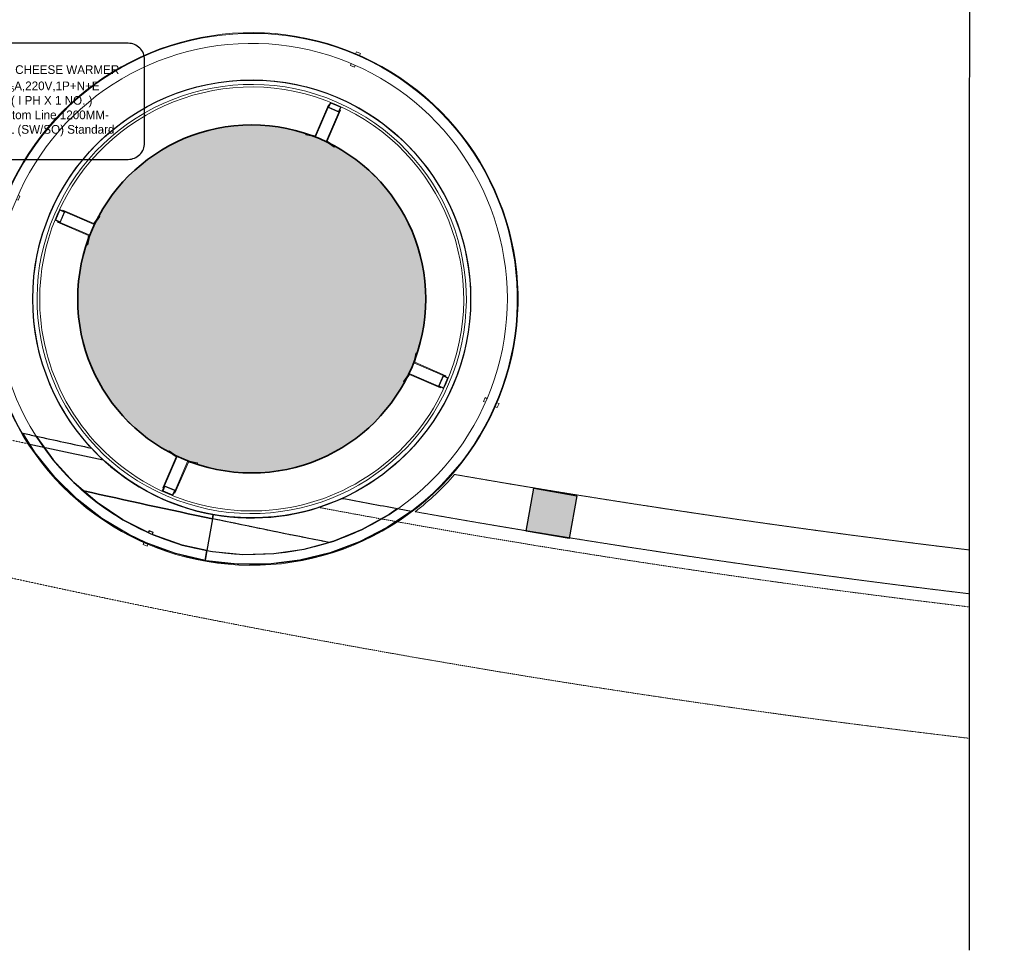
# Model space of a CAD drawing. Header units: inches. Extents: x 1703 to 137267, y -37098 to 14102.
# Tile 72 of 142: x 71060 to 74455, y 0 to 3209. Entities that reach past the tile are written whole.
import ezdxf

# ---------------------------------------------------------------- set-up
doc = ezdxf.new("R2010")
doc.units = ezdxf.units.IN
doc.header["$MEASUREMENT"] = 0
for name, pattern in [('LEVEL-F-OVERALL LAYOUT$0$Dash Dot 6mm', [14, 6, -4, 0, -4]), ('LEVEL-F-OVERALL LAYOUT$0$HIDDEN', [0.375, 0.25, -0.125]), ('LEVEL-F-OVERALL LAYOUT$0$Hidden 2mm', [3, 2, -1])]:
    doc.linetypes.add(name, pattern=pattern)
for name, color, linetype, lineweight in [('CKD-Electrical Text', 7, 'Continuous', 25), ('LEVEL-F-OVERALL LAYOUT$0$A-DETL', 251, 'Continuous', 15), ('LEVEL-F-OVERALL LAYOUT$0$A-EQPM', 251, 'Continuous', 5), ('LEVEL-F-OVERALL LAYOUT$0$C-COLS', 251, 'Continuous', 13), ('LEVEL-F-OVERALL LAYOUT$0$I-FLOR-OVHD', 251, 'LEVEL-F-OVERALL LAYOUT$0$HIDDEN', 18)]:
    doc.layers.add(name, color=color, linetype=linetype, lineweight=lineweight)
for name, color, linetype in [('elevation line', 1, 'Continuous'), ('LEVEL-F-OVERALL LAYOUT$0$NEW PILASTERS', 251, 'Continuous'), ('LEVEL-F-OVERALL LAYOUT$0$S-Section-Steel', 251, 'Continuous')]:
    doc.layers.add(name, color=color, linetype=linetype)
doc.styles.add('CKD_Dimension Text', font='GOTHIC.TTF')

# ---------------------------------------------------------------- blocks, each defined once
blk = doc.blocks.new('LEVEL-F-OVERALL LAYOUT$0$Column Cladding - Column Cladding- 1200mm-V77-LEVEL F -PART PLAN-20')
at = {"layer": 'LEVEL-F-OVERALL LAYOUT$0$A-EQPM', "color": 253, "lineweight": 5}
for p, q in [((-7.5, 918.2), (-7.5, 926)), ((7.5, 926), (-7.5, 926)), ((7.5, 926), (7.5, 918.2)), ((-7.5, 874), (-7.5, 881.1)), ((-7.5, 874), (7.5, 874)), ((7.5, 881.2), (7.5, 874)), ((-926, 7.5), (-917.8, 7.5)), ((-926, 7.5), (-926, -7.5)), ((-880, 7.5), (-874, 7.5)), ((-874, -7.5), (-874, 7.5)), ((874, 7.5), (880, 7.5)), ((874, 7.5), (874, -7.5)), ((917.8, 7.5), (926, 7.5)), ((926, -7.5), (926, 7.5)), ((-917.8, -7.5), (-926, -7.5)), ((-874, -7.5), (-880, -7.5)), ((880, -7.5), (874, -7.5)), ((926, -7.5), (917.8, -7.5)), ((-7.5, -881.2), (-7.5, -874)), ((7.5, -874), (-7.5, -874)), ((7.5, -874), (7.5, -881.1)), ((-7.5, -926), (-7.5, -918.2)), ((-7.5, -926), (7.5, -926)), ((7.5, -918.2), (7.5, -926))]:
    blk.add_line(p, q, dxfattribs=at)
at = {"layer": 'LEVEL-F-OVERALL LAYOUT$0$A-EQPM', "color": 9}
for p, q in [((-23, 719.2), (-23, 603)), ((-20, 719.2), (-23, 719.2)), ((-20, 730.4), (-20, 710.4)), ((-20, 600), (-20, 719.2)), ((-18, 712.4), (-18, 728.4)), ((-18, 728.4), (18, 728.4)), ((9.4, 730.4), (-9.4, 730.4)), ((-6.5, 730.4), (9.4, 730.4)), ((18, 728.4), (18, 712.4)), ((20, 710.4), (20, 730.4)), ((23, 719.2), (20, 719.2)), ((20, 719.2), (20, 600)), ((23, 603), (23, 719.2)), ((-20, 710.4), (20, 710.4)), ((18, 712.4), (-18, 712.4)), ((-23, 603), (-54.1, 596.6)), ((-54.1, 596.6), (-53.3, 593.1)), ((-53.3, 593.1), (-20, 600)), ((20, 600), (53.3, 593.1)), ((54.1, 596.6), (23, 603)), ((53.3, 593.1), (54.1, 596.6)), ((-603, 23), (-596.6, 54.1)), ((-593.1, 53.3), (-600, 20)), ((-596.6, 54.1), (-593.1, 53.3)), ((596.6, 54.1), (593.1, 53.3)), ((593.1, 53.3), (600, 20)), ((603, 23), (596.6, 54.1)), ((-730.4, -9.4), (-730.4, 9.4)), ((-730.4, 6.5), (-730.4, -9.4)), ((-729.7, 20), (-710.4, 20)), ((-728.4, 18), (-728.4, -18)), ((-712.4, 18), (-728.4, 18)), ((-719.2, 20), (-719.2, 23)), ((-719.2, 23), (-603, 23)), ((-600, 20), (-719.2, 20)), ((-712.4, -18), (-712.4, 18)), ((-710.4, 20), (-710.4, -20)), ((600, 20), (719.2, 20)), ((719.2, 23), (603, 23)), ((729.7, 20), (710.4, 20)), ((710.4, 20), (710.4, -20)), ((712.4, -18), (712.4, 18)), ((712.4, 18), (728.4, 18)), ((719.2, 20), (719.2, 23)), ((728.4, 18), (728.4, -18)), ((730.4, -9.4), (730.4, 9.4)), ((730.4, 6.5), (730.4, -9.4)), ((-710.4, -20), (-729.7, -20)), ((-728.4, -18), (-712.4, -18)), ((-719.2, -20), (-600, -20)), ((-719.2, -23), (-719.2, -20)), ((-603, -23), (-719.2, -23)), ((-596.6, -54.1), (-603, -23)), ((-600, -20), (-593.1, -53.3)), ((600, -20), (593.1, -53.3)), ((596.6, -54.1), (603, -23)), ((719.2, -20), (600, -20)), ((603, -23), (719.2, -23)), ((710.4, -20), (729.7, -20)), ((728.4, -18), (712.4, -18)), ((719.2, -23), (719.2, -20)), ((-593.1, -53.3), (-596.6, -54.1)), ((593.1, -53.3), (596.6, -54.1)), ((-54.1, -596.5), (-53.3, -593)), ((-23, -602.9), (-54.1, -596.5)), ((-53.3, -593), (-20, -599.9)), ((-23, -719.1), (-23, -602.9)), ((-20, -599.9), (-20, -719.1)), ((20, -599.9), (53.3, -593)), ((20, -719.1), (20, -599.9)), ((54.1, -596.5), (23, -602.9)), ((23, -602.9), (23, -719.1)), ((53.3, -593), (54.1, -596.5)), ((-20, -710.3), (20, -710.3)), ((-20, -729.7), (-20, -710.3)), ((-18, -712.3), (-18, -728.3)), ((18, -712.3), (-18, -712.3)), ((18, -728.3), (18, -712.3)), ((20, -710.3), (20, -729.7)), ((-20, -719.1), (-23, -719.1)), ((-18, -728.3), (18, -728.3)), ((11.4, -730.3), (-11.4, -730.3)), ((-6.5, -730.3), (11.4, -730.3)), ((23, -719.1), (20, -719.1))]:
    blk.add_line(p, q, dxfattribs=at)
at = {"layer": 'LEVEL-F-OVERALL LAYOUT$0$A-EQPM', "color": 253, "lineweight": 5, "flags": 128}
for points in [[(0, 918.5), (-36.7, 917.8), (-73.4, 915.6), (-110, 911.9), (-146.3, 906.8), (-182.5, 900.2), (-218.3, 892.2), (-253.8, 882.7), (-288.9, 871.9), (-323.6, 859.6), (-357.7, 846), (-391.2, 831), (-424.1, 814.7), (-456.4, 797.1), (-487.9, 778.2), (-518.6, 758.1), (-548.5, 736.7), (-577.5, 714.2), (-605.6, 690.5), (-632.8, 665.8), (-658.9, 639.9), (-684, 613.1), (-707.9, 585.2), (-730.8, 556.4), (-752.4, 526.8), (-772.9, 496.3), (-792.1, 465), (-810.1, 432.9), (-826.7, 400.2), (-842.1, 366.8), (-856.1, 332.8), (-868.7, 298.3), (-879.9, 263.3), (-889.8, 227.9), (-898.2, 192.2), (-905.1, 156.1), (-910.7, 119.8), (-914.7, 83.3), (-917.3, 46.6), (-918.4, 9.9), (-918.1, -26.8), (-916.3, -63.5), (-913, -100.1), (-908.3, -136.5), (-902.1, -172.7), (-894.5, -208.7), (-885.4, -244.3), (-874.9, -279.5), (-863.1, -314.3), (-849.8, -348.5), (-835.2, -382.2), (-819.2, -415.3), (-802, -447.8), (-783.4, -479.5), (-763.6, -510.4), (-742.6, -540.5), (-720.4, -569.8), (-697, -598.2), (-672.6, -625.5), (-647, -651.9), (-620.4, -677.3), (-592.8, -701.6), (-564.3, -724.7), (-534.9, -746.7), (-504.6, -767.5), (-473.5, -787.1), (-441.6, -805.4), (-409.1, -822.4), (-375.9, -838.1), (-342, -852.4), (-307.7, -865.4), (-272.8, -877), (-237.5, -887.3), (-201.9, -896), (-165.9, -903.4), (-129.6, -909.3), (-93.2, -913.8), (-56.5, -916.8), (-19.8, -918.3), (0, -918.5)], [(0, -918.5), (36.7, -917.8), (73.4, -915.6), (110, -911.9), (146.3, -906.8), (182.5, -900.2), (218.3, -892.2), (253.8, -882.7), (288.9, -871.9), (323.6, -859.6), (357.7, -846), (391.2, -831), (424.1, -814.7), (456.4, -797.1), (487.9, -778.2), (518.6, -758.1), (548.5, -736.7), (577.5, -714.2), (605.6, -690.5), (632.8, -665.8), (658.9, -639.9), (684, -613.1), (707.9, -585.2), (730.8, -556.4), (752.4, -526.8), (772.9, -496.3), (792.1, -465), (810.1, -432.9), (826.7, -400.2), (842.1, -366.8), (856.1, -332.8), (868.7, -298.3), (879.9, -263.3), (889.8, -227.9), (898.2, -192.2), (905.1, -156.1), (910.7, -119.8), (914.7, -83.3), (917.3, -46.6), (918.4, -9.9), (918.1, 26.8), (916.3, 63.5), (913, 100.1), (908.3, 136.5), (902.1, 172.7), (894.5, 208.7), (885.4, 244.3), (874.9, 279.5), (863.1, 314.3), (849.8, 348.5), (835.2, 382.2), (819.2, 415.3), (802, 447.8), (783.4, 479.5), (763.6, 510.4), (742.6, 540.5), (720.4, 569.8), (697, 598.2), (672.6, 625.5), (647, 651.9), (620.4, 677.3), (592.8, 701.6), (564.3, 724.7), (534.9, 746.7), (504.6, 767.5), (473.5, 787.1), (441.6, 805.4), (409.1, 822.4), (375.9, 838.1), (342, 852.4), (307.7, 865.4), (272.8, 877), (237.5, 887.3), (201.9, 896), (165.9, 903.4), (129.6, 909.3), (93.2, 913.8), (56.5, 916.8), (19.8, 918.3), (0, 918.5)], [(0, 916), (-36.6, 915.3), (-73.2, 913.1), (-109.7, 909.4), (-145.9, 904.3), (-182, 897.7), (-217.7, 889.7), (-253.1, 880.3), (-288.1, 869.5), (-322.7, 857.3), (-356.7, 843.7), (-390.2, 828.8), (-423, 812.5), (-455.1, 794.9), (-486.6, 776.1), (-517.2, 756), (-547, 734.7), (-576, 712.3), (-604, 688.7), (-631.1, 663.9), (-657.1, 638.2), (-682.1, 611.4), (-706, 583.6), (-728.8, 554.9), (-750.4, 525.3), (-770.8, 494.9), (-790, 463.7), (-807.9, 431.7), (-824.5, 399.1), (-839.8, 365.8), (-853.7, 331.9), (-866.3, 297.5), (-877.5, 262.6), (-887.3, 227.3), (-895.7, 191.7), (-902.7, 155.7), (-908.2, 119.5), (-912.2, 83.1), (-914.8, 46.5), (-915.9, 9.9), (-915.6, -26.7), (-913.8, -63.3), (-910.5, -99.8), (-905.8, -136.2), (-899.7, -172.3), (-892, -208.1), (-883, -243.6), (-872.6, -278.7), (-860.7, -313.4), (-847.5, -347.6), (-832.9, -381.2), (-817, -414.2), (-799.8, -446.5), (-781.3, -478.2), (-761.5, -509), (-740.6, -539.1), (-718.4, -568.3), (-695.1, -596.5), (-670.7, -623.8), (-645.2, -650.2), (-618.7, -675.5), (-591.2, -699.7), (-562.8, -722.7), (-533.4, -744.7), (-503.2, -765.4), (-472.2, -784.9), (-440.4, -803.2), (-408, -820.1), (-374.8, -835.8), (-341.1, -850.1), (-306.8, -863.1), (-272.1, -874.7), (-236.9, -884.8), (-201.3, -893.6), (-165.4, -900.9), (-129.3, -906.8), (-92.9, -911.3), (-56.4, -914.3), (-19.8, -915.8), (0, -916)], [(0, -916), (36.6, -915.3), (73.2, -913.1), (109.7, -909.4), (145.9, -904.3), (182, -897.7), (217.7, -889.7), (253.1, -880.3), (288.1, -869.5), (322.7, -857.3), (356.7, -843.7), (390.2, -828.8), (423, -812.5), (455.1, -794.9), (486.6, -776.1), (517.2, -756), (547, -734.7), (576, -712.3), (604, -688.7), (631.1, -663.9), (657.1, -638.2), (682.1, -611.4), (706, -583.6), (728.8, -554.9), (750.4, -525.3), (770.8, -494.9), (790, -463.7), (807.9, -431.7), (824.5, -399.1), (839.8, -365.8), (853.7, -331.9), (866.3, -297.5), (877.5, -262.6), (887.3, -227.3), (895.7, -191.7), (902.7, -155.7), (908.2, -119.5), (912.2, -83.1), (914.8, -46.5), (915.9, -9.9), (915.6, 26.7), (913.8, 63.3), (910.5, 99.8), (905.8, 136.2), (899.7, 172.3), (892, 208.1), (883, 243.6), (872.6, 278.7), (860.7, 313.4), (847.5, 347.6), (832.9, 381.2), (817, 414.2), (799.8, 446.5), (781.3, 478.2), (761.5, 509), (740.6, 539.1), (718.4, 568.3), (695.1, 596.5), (670.7, 623.8), (645.2, 650.2), (618.7, 675.5), (591.2, 699.7), (562.8, 722.7), (533.4, 744.7), (503.2, 765.4), (472.2, 784.9), (440.4, 803.2), (408, 820.1), (374.8, 835.8), (341.1, 850.1), (306.8, 863.1), (272.1, 874.7), (236.9, 884.8), (201.3, 893.6), (165.4, 900.9), (129.3, 906.8), (92.9, 911.3), (56.4, 914.3), (19.8, 915.8), (0, 916)], [(0, -881.5), (-35.3, -880.8), (-70.4, -878.7), (-105.5, -875.2), (-140.4, -870.2), (-175.1, -863.9), (-209.5, -856.2), (-243.6, -847.2), (-277.3, -836.8), (-310.5, -825), (-343.3, -811.9), (-375.5, -797.5), (-407.1, -781.9), (-438, -765), (-468.2, -746.9), (-497.7, -727.5), (-526.4, -707), (-554.3, -685.4), (-581.2, -662.7), (-607.3, -638.9), (-632.3, -614.1), (-656.4, -588.4), (-679.4, -561.6), (-701.3, -534), (-722.1, -505.6), (-741.8, -476.3), (-760.2, -446.2), (-777.4, -415.5), (-793.4, -384.1), (-808.2, -352), (-821.6, -319.4), (-833.7, -286.3), (-844.5, -252.7), (-853.9, -218.8), (-862, -184.4), (-868.7, -149.8), (-874, -115), (-877.9, -79.9), (-880.4, -44.8), (-881.4, -9.5), (-881.1, 25.7), (-879.4, 61), (-876.2, 96.1), (-871.7, 131), (-865.8, 165.8), (-858.4, 200.3), (-849.8, 234.4), (-839.7, 268.2), (-828.3, 301.6), (-815.6, 334.5), (-801.5, 366.8), (-786.2, 398.6), (-769.7, 429.7), (-751.9, 460.2), (-732.9, 489.8), (-712.7, 518.8), (-691.4, 546.8), (-669, 574.1), (-645.5, 600.4), (-620.9, 625.7), (-595.4, 650), (-569, 673.3), (-541.6, 695.5), (-513.3, 716.6), (-484.3, 736.6), (-454.4, 755.3), (-423.8, 772.9), (-392.6, 789.2), (-360.7, 804.3), (-328.3, 818.1), (-295.3, 830.6), (-261.8, 841.7), (-228, 851.5), (-193.7, 859.9), (-159.2, 867), (-124.4, 872.7), (-89.4, 877), (-54.3, 879.8), (-19, 881.3), (0, 881.5)], [(0, 881.5), (35.3, 880.8), (70.4, 878.7), (105.5, 875.2), (140.4, 870.2), (175.1, 863.9), (209.5, 856.2), (243.6, 847.2), (277.3, 836.8), (310.5, 825), (343.3, 811.9), (375.5, 797.5), (407.1, 781.9), (438, 765), (468.2, 746.9), (497.7, 727.5), (526.4, 707), (554.3, 685.4), (581.2, 662.7), (607.3, 638.9), (632.3, 614.1), (656.4, 588.4), (679.4, 561.6), (701.3, 534), (722.1, 505.6), (741.8, 476.3), (760.2, 446.2), (777.4, 415.5), (793.4, 384.1), (808.2, 352), (821.6, 319.4), (833.7, 286.3), (844.5, 252.7), (853.9, 218.8), (862, 184.4), (868.7, 149.8), (874, 115), (877.9, 79.9), (880.4, 44.8), (881.4, 9.5), (881.1, -25.7), (879.4, -61), (876.2, -96.1), (871.7, -131), (865.8, -165.8), (858.4, -200.3), (849.8, -234.4), (839.7, -268.2), (828.3, -301.6), (815.6, -334.5), (801.5, -366.8), (786.2, -398.6), (769.7, -429.7), (751.9, -460.2), (732.9, -489.8), (712.7, -518.8), (691.4, -546.8), (669, -574.1), (645.5, -600.4), (620.9, -625.7), (595.4, -650), (569, -673.3), (541.6, -695.5), (513.3, -716.6), (484.3, -736.6), (454.4, -755.3), (423.8, -772.9), (392.6, -789.2), (360.7, -804.3), (328.3, -818.1), (295.3, -830.6), (261.8, -841.7), (228, -851.5), (193.7, -859.9), (159.2, -867), (124.4, -872.7), (89.4, -877), (54.3, -879.8), (19, -881.3), (0, -881.5)]]:
    blk.add_lwpolyline(points, dxfattribs=at)
at = {"layer": 'LEVEL-F-OVERALL LAYOUT$0$A-EQPM', "color": 253, "lineweight": 5}
for radius, start, end in [(755, 90, 270), (755, 270, 90), (740, 90, 270), (731, 0, 180), (740, 270, 90), (600, 96.2975, 98.1655), (600, 81.8266, 84.2501), (600, 110.0092, 111.033), (600, 68.1243, 69.7118), (600, 123.2919, 125.6505), (600, 54.9667, 56.41), (600, 40.403, 42.8154), (600, 137.6445, 139.7937), (600, 26.4122, 28.3765), (600, 164.8131, 167.0241), (600, 13.8462, 14.4282), (731, 180, 0), (600, 179.0113, 181.3353), (600, 360, 1.3353), (600, 359.0113, 360), (600, 344.8131, 347.0241), (600, 193.8462, 194.4559), (600, 206.4122, 208.3765), (600, 220.403, 222.8154), (600, 317.6445, 319.7937), (600, 234.9667, 236.41), (600, 303.2919, 305.6505), (600, 248.1243, 249.7118), (600, 290.0092, 291.033), (600, 261.8266, 264.2501), (600, 276.2975, 278.1655)]:
    blk.add_arc((0, 0), radius, start, end, dxfattribs=at)
blk = doc.blocks.new('LEVEL-F-OVERALL LAYOUT$0$SHS150x5')
at = {"layer": 'LEVEL-F-OVERALL LAYOUT$0$S-Section-Steel'}
h = blk.add_hatch(color=256, dxfattribs=at)
h.dxf.hatch_style = 1
h.paths.add_polyline_path([(322740.3, -171646.3), (322890.3, -171646.3), (322890.3, -171796.3), (322740.3, -171796.3)])
blk.add_lwpolyline([(322740.3, -171646.3), (322890.3, -171646.3), (322890.3, -171796.3), (322740.3, -171796.3)], close=True, dxfattribs=at)
blk = doc.blocks.new('LEVEL-F-OVERALL LAYOUT$0$150x150')
blk.add_blockref('LEVEL-F-OVERALL LAYOUT$0$SHS150x5', (-322815.3, 171721.3))

msp = doc.modelspace()

# ---------------------------------------------------------------- hatches: boundary and pattern name
at = {"layer": 'LEVEL-F-OVERALL LAYOUT$0$C-COLS', "lineweight": 5}
msp.add_hatch(color=251, dxfattribs=at).paths.add_polyline_path([(71592.4, 1708.9), (71671.5, 1676.3), (71754.5, 1655.3), (71839.7, 1646.4), (71925.2, 1649.6), (72009.4, 1665), (72090.6, 1692.3), (72167, 1730.8), (72237.2, 1779.8), (72299.8, 1838.2), (72353.3, 1905), (72396.8, 1978.8), (72429.4, 2057.9), (72451.6, 2152.5), (72459.3, 2226.1), (72456, 2311.6), (72440.6, 2395.8), (72413.4, 2477), (72374.9, 2553.4), (72319.9, 2630.1), (72267.4, 2686.2), (72200.6, 2739.7), (72126.9, 2783.2), (72047.8, 2815.8), (71964.8, 2836.8), (71879.6, 2845.7), (71794.1, 2842.4), (71709.9, 2827), (71628.7, 2799.8), (71552.2, 2761.3), (71482, 2712.3), (71419.5, 2653.8), (71366, 2587), (71322.5, 2513.3), (71289.9, 2434.2), (71268.9, 2351.2), (71260, 2266), (71263.2, 2180.5), (71278.6, 2096.3), (71305.9, 2015.1), (71344.4, 1938.6), (71393.4, 1868.4), (71451.8, 1805.9), (71518.6, 1752.4), (71554.7, 1731.1)], flags=0)

# ---------------------------------------------------------------- linework, layer by layer
at = {"color": 6, "linetype": 'Continuous', "ltscale": 0.25}
msp.add_lwpolyline([(74333.5, 12191.3), (74333, 6152.5), (74206.6, 6129.3), (74454.8, 6032.2), (74334.5, 6020.2), (74333.5, 0)], dxfattribs=at)
at = {"color": 6}
for points in [[(71070.6, 1783.2, 0.000337), (71116.1, 1773.1), (71174.8, 1691), (71246.4, 1612.8), (71326.8, 1543.8), (71415, 1484.9), (71509.5, 1437), (71520.2, 1432.5), (71620.3, 1397.6), (71705.3, 1379.1), (71699.1, 1344.4), (71597.4, 1368.4), (71495.8, 1405.4), (71435.8, 1434), (71343.1, 1489.6), (71257.6, 1555.7), (71180.5, 1631.4), (71112.8, 1715.6)], [(71116.1, 1773.1, 0.001413), (71306.8, 1731.8, 0.162755), (71727.3, 1502.7), (71724.7, 1488.1, -0.003339), (71279.5, 1584.4), (71246.4, 1612.8), (71174.8, 1691)], [(71724.7, 1488.1), (71705.3, 1379.1), (71620.3, 1397.6), (71520.2, 1432.5), (71516.5, 1434.1), (71519.4, 1440.9), (71505.6, 1446.9), (71502.8, 1440.4), (71415, 1484.9), (71326.8, 1543.8), (71279.5, 1584.4, 0.003339)], [(71724.7, 1488.1), (71727.3, 1502.7, 0.151712), (72171.7, 1558.5, 0.001402), (72362.1, 1523.5), (72333.4, 1502.6), (72240.7, 1451.2), (72142.5, 1411.2), (72125.8, 1406.6, -0.003001)], [(71699.1, 1344.4), (71705.3, 1379.1), (71723.9, 1375), (71829.4, 1365.1), (71935.4, 1367.8), (72040.3, 1383.2), (72142.5, 1411.2), (72240.7, 1451.2), (72333.4, 1502.6), (72362.1, 1523.5, 0.000356), (72410.5, 1514.7), (72327.3, 1458.4), (72231.3, 1408.8), (72130.2, 1370.9), (72025.2, 1345.1), (71918, 1331.9), (71809.9, 1331.4), (71702.6, 1343.6)], [(71705.3, 1379.1), (71723.9, 1375), (71829.4, 1365.1), (71935.4, 1367.8), (72040.3, 1383.2), (72125.8, 1406.6, -0.003001), (71724.7, 1488.1)]]:
    msp.add_lwpolyline(points, format="xyb", close=True, dxfattribs=at)
msp.add_circle((71859.6, 2246), 755)
at = {"layer": 'CKD-Electrical Text', "color": 7, "linetype": 'Continuous', "elevation": -14244.8}
msp.add_lwpolyline([(70858.8, 3071), (70858.8, 2784.2, 0.414214), (70915.5, 2727.5), (71433.7, 2727.5, 0.414214), (71490.5, 2784.2), (71490.5, 3071, 0.414214), (71433.7, 3127.8), (70915.5, 3127.8, 0.414214)], format="xyb", close=True, dxfattribs=at)
at = {"layer": 'elevation line', "ltscale": 0.25}
msp.add_arc((78298.3, 35041.7), 34066.8, 257.78266, 258.22643, dxfattribs=at)
at = {"layer": 'LEVEL-F-OVERALL LAYOUT$0$A-DETL'}
msp.add_arc((71859.6, 2246), 925, 307.5272, 319.1377, dxfattribs=at)
at = {"layer": 'LEVEL-F-OVERALL LAYOUT$0$A-DETL', "linetype": 'LEVEL-F-OVERALL LAYOUT$0$Hidden 2mm', "lineweight": 15}
for radius, start, end in [(33950, 260.14257, 263.16936), (34100, 259.95419, 263.19955)]:
    msp.add_arc((78371.3, 35089.7), radius, start, end, dxfattribs=at)
at = {"layer": 'LEVEL-F-OVERALL LAYOUT$0$A-DETL', "color": 135, "linetype": 'LEVEL-F-OVERALL LAYOUT$0$Dash Dot 6mm', "lineweight": 20}
msp.add_arc((78713.2, 34864.3), 34100, 257.39833, 258.86216, dxfattribs=at)
at = {"layer": 'LEVEL-F-OVERALL LAYOUT$0$C-COLS', "color": 3, "lineweight": 35}
msp.add_circle((71859.6, 2246), 600, dxfattribs=at)
at = {"layer": 'LEVEL-F-OVERALL LAYOUT$0$I-FLOR-OVHD', "ltscale": 0.25}
for points in [[(74333.5, 731.1, -0.019531), (71664.7, 1151, -0.089507), (60087, 5720)], [(72090.7, 1527.3, 0.016617), (74333.5, 1184.2, 0.016617)]]:
    msp.add_lwpolyline(points, format="xyb", dxfattribs=at)
msp.add_arc((78298.3, 35041.7), 34066.8, 252.04841, 257.78854, dxfattribs=at)

# ---------------------------------------------------------------- block references
at = {"lineweight": 13, "rotation": 336.5999999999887}
msp.add_blockref('LEVEL-F-OVERALL LAYOUT$0$Column Cladding - Column Cladding- 1200mm-V77-LEVEL F -PART PLAN-20', (71859.6, 2246), dxfattribs=at)
at = {"layer": 'LEVEL-F-OVERALL LAYOUT$0$NEW PILASTERS', "rotation": 349.8919271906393}
msp.add_blockref('LEVEL-F-OVERALL LAYOUT$0$150x150', (72893.4, 1506.6), dxfattribs=at)

# ---------------------------------------------------------------- texts
at = {"layer": 'CKD-Electrical Text', "color": 4, "linetype": 'Continuous', "insert": (71164.5, 2929.4), "char_height": 30, "width": 496.615, "attachment_point": 5, "style": 'CKD_Dimension Text'}
msp.add_mtext('{\\fCentury Gothic|b0|i0|c238|p34;\\C256;  FOR \\fCentury Gothic|b0|i0|c0|p34;CHEESE WARMER\\P\\A1;{\\H0.7x;\\S5#15;}\\H1.00002x;A\\fCentury Gothic|b0|i0|c238|p34;,220V,1P+N+E \\P ( I PH X \\fCentury Gothic|b0|i0|c0|p34;1\\fCentury Gothic|b0|i0|c238|p34; NO\\fCentury Gothic|b0|i0|c0|p34;.\\fCentury Gothic|b0|i0|c238|p34; )\\fCentury Gothic|b0|i0|c0|p34; \\P\\fCentury Gothic|b0|i0|c238|p34; \\fCentury Gothic|b0|i0|c0|p34;Bottom Line \\H0.99998x;1200MM- AFFL\\fCentury Gothic|b0|i0|c238|p34; (SW/SO)\\fCentury Gothic|b0|i0|c0|p34; \\fCentury Gothic|b0|i0|c238|p34;Standard }', dxfattribs=at)

doc.saveas('drawing.dxf')
